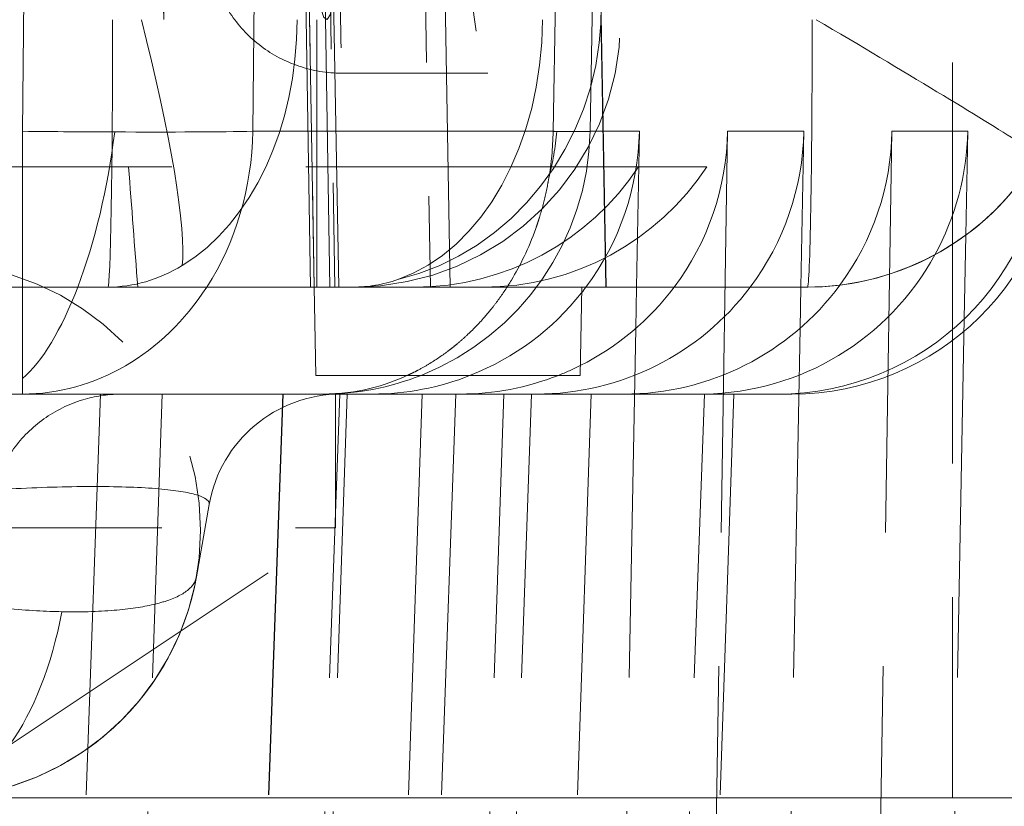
# Model space of a CAD drawing. Header units: millimetres. Extents: x -8.5 to 8.5, y 0 to 12.5.
# Tile 21 of 26: x 3 to 6.7, y 1.5 to 4.5. Entities that reach past the tile are written whole.
import ezdxf

# ---------------------------------------------------------------- set-up
doc = ezdxf.new("R2010")
doc.units = ezdxf.units.MM
doc.header["$LTSCALE"] = 10
doc.linetypes.add('ALLCAD_Strich', pattern=[0.2, 0.15, -0.05])
doc.layers.add('BESCH_KONT_verb_schn_grun_2d', color=10, linetype='Continuous')

msp = doc.modelspace()

# ---------------------------------------------------------------- linework, layer by layer
at = {"layer": 'BESCH_KONT_verb_schn_grun_2d', "linetype": 'ALLCAD_Strich', "lineweight": 0}
for p, q in [((2.979, 4.0425), (3.0413, 10.3)), ((3.84, 4.0425), (3.9023, 10.3)), ((4.9631, 4.0425), (5.0713, 10.3)), ((5.1013, 4.0425), (5.2094, 10.3)), ((6.4571, 10.3), (6.4571, 1.55)), ((4.1614, 3.46), (4.106, 6.5179)), ((5.1058, 6.4764), (5.1605, 3.46)), ((5.1613, 3.46), (5.1065, 6.4779)), ((4.578, 3.46), (4.5362, 5.8765)), ((4.07, 3.46), (4.0285, 5.838)), ((4.0285, 5.838), (4.07, 3.46)), ((4.1277, 3.46), (4.0911, 5.8279)), ((4.1117, 5.8496), (4.147, 3.46)), ((4.4633, 5.7997), (4.5045, 3.46)), ((4.0562, 3.46), (4.0294, 5.0593)), ((4.08, 3.46), (4.08, 4.46)), ((4.1723, 4.26), (4.7187, 4.26)), ((-2.979, 4.0425), (2.979, 4.0425)), ((3.84, 4.0425), (4.9631, 4.0425)), ((5.2859, 4.0425), (5.1013, 4.0425)), ((5.275, 3.46), (5.2859, 4.0425)), ((5.6154, 4.0425), (5.55, 0)), ((5.9006, 4.0425), (5.6154, 4.0425)), ((5.8897, 3.46), (5.9006, 4.0425)), ((6.2302, 4.0425), (6.1646, 0)), ((6.5135, 4.0425), (6.2302, 4.0425)), ((6.5062, 3.6539), (6.5135, 4.0425)), ((5.5379, 3.91), (3.3757, 3.91)), ((6.4379, 0), (6.5004, 3.3408)), ((5.2103, 0), (5.2721, 3.3053)), ((5.825, 0), (5.8868, 3.306)), ((3.2705, 3.06), (3.1604, 0)), ((3.271, 3.06), (3.1609, 0)), ((3.3972, 0), (3.5007, 3.06)), ((3.9531, 3.06), (3.8427, 0)), ((3.9537, 3.06), (3.8433, 0)), ((4.0553, 0), (4.1654, 3.06)), ((4.0898, 0), (4.1933, 3.06)), ((4.15, 2.56), (4.15, 3.06)), ((4.4733, 3.06), (4.3699, 0)), ((4.5992, 3.06), (4.4892, 0)), ((4.5997, 3.06), (4.4897, 0)), ((4.6751, 0), (4.7791, 3.06)), ((4.7724, 0), (4.8827, 3.06)), ((5.1049, 3.06), (5.0014, 0)), ((5.4189, 0), (5.5289, 3.06)), ((5.6389, 3.06), (5.5349, 0)), ((0, 2.56), (4.15, 2.56)), ((2.65, 1.56), (4.15, 2.56))]:
    msp.add_line(p, q, dxfattribs=at)
at = {"layer": 'BESCH_KONT_verb_schn_grun_2d', "linetype": 'Continuous', "lineweight": 0}
for p, q in [((6.5004, 3.3408), (6.5062, 3.6539)), ((-3.15, 3.46), (5.9144, 3.46)), ((4.0758, 3.13), (4.07, 3.46)), ((4.07, 3.46), (4.0758, 3.13)), ((5.0642, 3.13), (5.07, 3.46)), ((5.2721, 3.3053), (5.275, 3.46)), ((5.8868, 3.306), (5.8897, 3.46)), ((5.0642, 3.13), (4.0758, 3.13)), ((4.1695, 3.06), (5.8557, 3.06)), ((5.5289, 3.06), (5.5289, 3.0601)), ((3.6771, 2.6468), (3.6295, 2.3764)), ((2.6446, 1.55), (8.0001, 1.55))]:
    msp.add_line(p, q, dxfattribs=at)
at = {"layer": 'BESCH_KONT_verb_schn_grun_2d', "linetype": 'ALLCAD_Strich', "lineweight": 0}
msp.add_circle((2.6446, 2.55), 1, dxfattribs=at)
at = {"layer": 'BESCH_KONT_verb_schn_grun_2d', "linetype": 'Continuous', "lineweight": 0}
for centre, radius, start, end in [((5.9144, 4.46), 1, 270, 320.368), ((4.1695, 2.56), 0.5, 90, 170), ((2.6446, 2.55), 1, 270, 350)]:
    msp.add_arc(centre, radius, start, end, dxfattribs=at)
at = {"layer": 'BESCH_KONT_verb_schn_grun_2d', "linetype": 'ALLCAD_Strich', "lineweight": 0}
msp.add_arc((3.3495, 2.56), 0.5, 89.9999, 105.745, dxfattribs=at)
for centre, major_axis, ratio, start_param, end_param in [((4.6541, 7.96), (-0.0647, 3.7), 0.03867, -4.126722, -2.077859), ((4.0545, 7.96), (-0.0612, 3.5), 0.03867, -3.736175, -2.344383), ((3.2985, 4.46), (0.2549, -0.967), 0.120885, 0.283241, 1.53894), ((4.2159, 4.46), (0, -1), 0.999253, 0, 1.570796), ((2.979, 4.06), (1, -0.01), 0.017452, -1.570622, -1.218715), ((2.979, 4.06), (1, -0.01), 0.017452, -1.218715, -0.533319), ((2.979, 4.06), (0, 1), 0.861124, -2.214297, -1.58825), ((4.1021, 4.06), (0, -1), 0.999323, 0.376383, 1.553343), ((4.1021, 4.06), (0.9999, -0.0173), 0.005063, -0.533237, -0.504719), ((4.1021, 4.06), (0.9999, -0.0173), 0.005063, -0.504719, -0.036787), ((5.9144, 4.46), (0, -1), 0.999253, 0, 1.038146), ((4.7014, 4.46), (-0.8627, 0.5081), 0.998458, 2.103716, 3.092149)]:
    msp.add_ellipse(centre, major_axis=major_axis, ratio=ratio, start_param=start_param, end_param=end_param, dxfattribs=at)
at = {"layer": 'BESCH_KONT_verb_schn_grun_2d', "linetype": 'ALLCAD_Strich', "lineweight": 0, "extrusion": (0, 0, -1)}
for centre, major_axis, ratio, start_param, end_param in [((3.2985, 4.46), (0, -1), 0.017452, -1.570796, 0), ((3.2985, 4.46), (0, -1), 0.707107, -1.570796, -0.403164), ((4.2159, 4.46), (0, -1), 0.707107, -1.570796, -0.237272), ((4.2159, 4.46), (-0.2425, -0.9702), 0.922407, -1.797402, -0.444873), ((2.979, 4.06), (-0.1311, -0.9914), 0.344408, -1.596327, -0.96704), ((4.1021, 4.06), (-0.3185, -0.9479), 0.865405, -1.835999, -1.657974), ((4.2892, 4.06), (0.1915, 0.9816), 0.99657, 1.396181, 2.022229), ((4.6139, 4.06), (0.9472, -0.3265), 0.997917, -0.315174, 0.310874), ((4.9027, 4.06), (0.2943, 0.9559), 0.997713, 1.290204, 1.916252), ((5.2264, 4.06), (0.9913, -0.1595), 0.995898, -0.142718, 0.47412), ((5.5155, 4.06), (0.2943, 0.9559), 0.997713, 1.290204, 1.772426), ((4.4476, 4.46), (-0.8627, -0.5081), 0.998458, -2.026308, -1.037876), ((3.2985, 4.46), (0, -1), 0.707107, -0.403164, 0), ((4.2159, 4.46), (0, -1), 0.707107, -0.237272, 0), ((4.2892, 4.06), (0.1915, 0.9816), 0.99657, 2.048931, 2.573141), ((4.6139, 4.06), (0.9472, -0.3265), 0.997917, 0.772459, 0.861785)]:
    msp.add_ellipse(centre, major_axis=major_axis, ratio=ratio, start_param=start_param, end_param=end_param, dxfattribs=at)
at = {"layer": 'BESCH_KONT_verb_schn_grun_2d', "linetype": 'Continuous', "lineweight": 0}
for centre, major_axis, ratio, start_param, end_param in [((5.9144, 4.46), (0, -1), 0.017452, 0, 1.570796), ((5.9144, 4.46), (-0.8616, 0.5076), 0.016638, -2.716812, -1.599029), ((2.979, 4.06), (0, -1), 0.861124, 0, 0.927295), ((4.1021, 4.06), (0, -1), 0.999323, 0, 0.376383), ((2.9794, 4.06), (-0.0004, -1), 0.00007, -0.343126, -0.000762)]:
    msp.add_ellipse(centre, major_axis=major_axis, ratio=ratio, start_param=start_param, end_param=end_param, dxfattribs=at)
at = {"layer": 'BESCH_KONT_verb_schn_grun_2d', "linetype": 'Continuous', "lineweight": 0, "extrusion": (0, 0, -1)}
for centre, major_axis, ratio, start_param, end_param in [((5.8005, 4.06), (1, -0.1093), 0.994012, -0.092039, 1.461304), ((5.855, 4.06), (0.9296, -0.3706), 0.999067, -0.362255, 1.191088), ((5.5155, 4.06), (0.2943, 0.9559), 0.997713, 1.772426, 2.828881), ((5.2264, 4.06), (0.9913, -0.1595), 0.995898, 0.47412, 1.410625), ((2.979, 4.06), (-0.1311, -0.9914), 0.344408, -0.96704, -0.366508), ((4.9027, 4.06), (0.2943, 0.9559), 0.997713, 1.916252, 2.843547), ((4.6139, 4.06), (0.9472, -0.3265), 0.997917, 0.310874, 0.772459), ((4.2892, 4.06), (0.1915, 0.9816), 0.99657, 2.022229, 2.048931), ((4.2892, 4.06), (0.1915, 0.9816), 0.99657, 2.573141, 2.949524), ((4.6139, 4.06), (0.9472, -0.3265), 0.997917, 0.861785, 1.238169), ((5.6724, 5.1582), (0.2963, 2.0885), 0.681094, 3.035135, 3.045261), ((2.6446, 2.55), (-0.0338, -0.9994), 0.513395, -1.279119, -0.045141)]:
    msp.add_ellipse(centre, major_axis=major_axis, ratio=ratio, start_param=start_param, end_param=end_param, dxfattribs=at)
at = {"layer": 'BESCH_KONT_verb_schn_grun_2d', "linetype": 'ALLCAD_Strich', "lineweight": 0}
for points, knots in [([(4.1455, 6.1654), (4.1479, 6.0034), (4.1502, 5.85), (4.1522, 5.7066), (4.154, 5.5818), (4.1557, 5.4646), (4.1573, 5.3553), (4.1581, 5.3006), (4.1588, 5.2479), (4.1595, 5.1972), (4.1619, 5.0327), (4.1639, 4.8897), (4.1656, 4.769), (4.1656, 4.7671), (4.1656, 4.7652), (4.1657, 4.7633), (4.1674, 4.639), (4.1688, 4.5386), (4.1699, 4.4613), (4.1702, 4.4398), (4.1704, 4.4201), (4.1707, 4.4021), (4.1714, 4.3524), (4.1718, 4.3163), (4.1721, 4.2929), (4.1723, 4.2776), (4.1724, 4.2677), (4.1724, 4.2631), (4.1724, 4.2579), (4.1723, 4.2592), (4.172, 4.2675), (4.1716, 4.2828), (4.1709, 4.3215), (4.1697, 4.386), (4.1687, 4.444), (4.1673, 4.5228), (4.1657, 4.6232), (4.1656, 4.6308), (4.1654, 4.6385), (4.1653, 4.6464), (4.1636, 4.7525), (4.1615, 4.8814), (4.1592, 5.0326), (4.1586, 5.0712), (4.1579, 5.1112), (4.1573, 5.1526), (4.1556, 5.2613), (4.1538, 5.3799), (4.1518, 5.5078), (4.1499, 5.6339), (4.1478, 5.7692), (4.1455, 5.9127)], [0.0000001, 0.0000001, 0.0000001, 0.0000001, 0.0668669, 0.0668669, 0.0668669, 0.125, 0.125, 0.125, 0.1540743, 0.1540743, 0.1540743, 0.2485105, 0.2485105, 0.2485105, 0.25, 0.25, 0.25, 0.3477439, 0.3477439, 0.3477439, 0.375, 0.375, 0.375, 0.4504318, 0.4504318, 0.4504318, 0.5, 0.5, 0.5, 0.5558863, 0.5558863, 0.5558863, 0.6581018, 0.6581018, 0.6581018, 0.75, 0.75, 0.75, 0.7569398, 0.7569398, 0.7569398, 0.8510257, 0.8510257, 0.8510257, 0.875, 0.875, 0.875, 0.9379295, 0.9379295, 0.9379295, 0.9999998, 0.9999998, 0.9999998, 0.9999998]), ([(4.1723, 4.26), (4.1183, 4.26), (4.0636, 4.269), (3.9621, 4.3033), (3.914, 4.3287), (3.8291, 4.3925), (3.7914, 4.4318), (3.731, 4.5191), (3.7075, 4.5683), (3.6853, 4.6438), (3.6799, 4.6697), (3.676, 4.6992), (3.6754, 4.7044), (3.6746, 4.7124), (3.6743, 4.7155), (3.6737, 4.722), (3.6735, 4.7252), (3.6732, 4.7304), (3.6731, 4.7324), (3.6728, 4.7369), (3.6728, 4.7388), (3.6725, 4.744), (3.6725, 4.7462), (3.6722, 4.7548), (3.672, 4.7608), (3.6712, 4.795), (3.6703, 4.8395), (3.6669, 5.0133), (3.6637, 5.1827), (3.6569, 5.5539), (3.6536, 5.736), (3.65, 5.9365)], [0, 0, 0, 0, 0.162082, 0.162082, 0.321305, 0.321305, 0.480629, 0.480629, 0.639918, 0.639918, 0.717126, 0.717126, 0.734005, 0.734005, 0.745623, 0.745623, 0.761936, 0.761936, 0.779053, 0.779053, 0.808012, 0.808012, 0.877408, 0.877408, 1.085376, 1.085376, 1.711953, 1.711953, 2.783801, 2.783801, 3.558254, 3.558254, 3.558254, 3.558254]), ([(3.4938, 5.5162), (3.4983, 5.1998), (3.5017, 4.9426), (3.504, 4.7627), (3.5063, 4.5829), (3.5074, 4.4805), (3.5074, 4.4628), (3.5074, 4.4451), (3.5063, 4.5121), (3.504, 4.6591), (3.5017, 4.8061), (3.4983, 5.033), (3.4937, 5.3239)], [0.0000002, 0.0000002, 0.0000002, 0.0000002, 0.25, 0.25, 0.25, 0.5, 0.5, 0.5, 0.75, 0.75, 0.75, 0.9999996, 0.9999996, 0.9999996, 0.9999996]), ([(2.979, 4.0425), (2.979, 3.9717), (2.9788, 3.9055), (2.9788, 3.8448), (2.9789, 3.8144), (2.9789, 3.7855), (2.9789, 3.7579), (2.9789, 3.7441), (2.979, 3.7306), (2.979, 3.7175), (2.979, 3.711), (2.979, 3.7045), (2.979, 3.6982), (2.979, 3.695), (2.979, 3.6918), (2.979, 3.6887), (2.979, 3.6855), (2.979, 3.6836), (2.979, 3.6793), (2.979, 3.6101), (2.9789, 3.5481), (2.9789, 3.493), (2.9789, 3.4817), (2.9789, 3.4707), (2.9789, 3.46)], [0, 0, 0, 0, 0.125, 0.125, 0.125, 0.1875, 0.1875, 0.1875, 0.21875, 0.21875, 0.21875, 0.234375, 0.234375, 0.234375, 0.2421875, 0.2421875, 0.2421875, 0.25, 0.25, 0.25, 0.375, 0.375, 0.375, 0.4005812, 0.4005812, 0.4005812, 0.4005812]), ([(3.3757, 3.91), (3.2825, 3.91), (3.1818, 3.91), (2.968, 3.91), (2.8554, 3.91), (2.7386, 3.91)], [0.000001, 0.000001, 0.000001, 0.000001, 0.03733627, 0.03733627, 0.0746715, 0.0746715, 0.0746715, 0.0746715]), ([(4.9471, 3.8679), (4.9454, 3.8579), (4.9436, 3.848), (4.9417, 3.8384), (4.9358, 3.8081), (4.929, 3.7797), (4.9216, 3.7532), (4.918, 3.7399), (4.9142, 3.7272), (4.9103, 3.7149), (4.9084, 3.7087), (4.9064, 3.7027), (4.9044, 3.6967), (4.9024, 3.6908), (4.9018, 3.6887), (4.8984, 3.6793), (4.8716, 3.6036), (4.8397, 3.5402), (4.8073, 3.4864), (4.7912, 3.4595), (4.7748, 3.4349), (4.758, 3.4119), (4.7496, 3.4005), (4.741, 3.3893), (4.7324, 3.3785), (4.728, 3.3731), (4.7236, 3.3678), (4.7192, 3.3625), (4.7147, 3.3572), (4.7111, 3.3529), (4.7057, 3.3467), (4.684, 3.322), (4.663, 3.3002), (4.6407, 3.2795), (4.6296, 3.2692), (4.6182, 3.2591), (4.6063, 3.2492), (4.6003, 3.2442), (4.5942, 3.2393), (4.588, 3.2343), (4.5818, 3.2294), (4.5745, 3.2238), (4.5689, 3.2196), (4.5465, 3.2029), (4.5231, 3.187), (4.4978, 3.1718), (4.4851, 3.1642), (4.472, 3.1568), (4.4584, 3.1496), (4.4516, 3.146), (4.4447, 3.1425), (4.4376, 3.139), (4.4341, 3.1373), (4.4305, 3.1356), (4.4269, 3.1339), (4.4244, 3.1326), (4.4212, 3.1312), (4.4186, 3.13)], [0.1050854, 0.1050854, 0.1050854, 0.1050854, 0.125, 0.125, 0.125, 0.1875, 0.1875, 0.1875, 0.21875, 0.21875, 0.21875, 0.234375, 0.234375, 0.234375, 0.25, 0.25, 0.25, 0.375, 0.375, 0.375, 0.4375, 0.4375, 0.4375, 0.46875, 0.46875, 0.46875, 0.484375, 0.484375, 0.484375, 0.5, 0.5, 0.5, 0.5625, 0.5625, 0.5625, 0.59375, 0.59375, 0.59375, 0.609375, 0.609375, 0.609375, 0.625, 0.625, 0.625, 0.6875, 0.6875, 0.6875, 0.71875, 0.71875, 0.71875, 0.734375, 0.734375, 0.734375, 0.7421875, 0.7421875, 0.7421875, 0.7477671, 0.7477671, 0.7477671, 0.7477671]), ([(3.3494, 3.06), (3.3494, 3.06), (3.3494, 3.06), (3.3494, 3.06), (3.3494, 3.06), (3.3493, 3.06), (3.3493, 3.06), (3.3489, 3.06), (3.3489, 3.06), (3.3487, 3.06), (3.3487, 3.06), (3.3485, 3.06), (3.3484, 3.06), (3.3481, 3.06), (3.3478, 3.06), (3.3466, 3.06), (3.3456, 3.06), (3.3406, 3.0599), (3.3367, 3.0599), (3.3254, 3.0595), (3.3182, 3.0591), (3.3109, 3.0585)], [0.61943357, 0.61943357, 0.61943357, 0.61943357, 0.62179586, 0.62179586, 0.62661323, 0.62661323, 0.62958973, 0.62958973, 0.62996163, 0.62996163, 0.63033488, 0.63033488, 0.63070868, 0.63070868, 0.6314616, 0.6314616, 0.63446222, 0.63446222, 0.64633161, 0.64633161, 0.66821874, 0.66821874, 0.66821874, 0.66821874]), ([(3.2139, 3.0412), (3.1619, 3.0266), (3.1116, 3.0031), (3.0232, 2.9426), (2.9838, 2.905), (2.9195, 2.8205), (2.8938, 2.7725), (2.8682, 2.6977), (2.8617, 2.6724), (2.8571, 2.6468)], [0, 0, 0, 0, 0.16211, 0.16211, 0.3213278, 0.3213278, 0.4806495, 0.4806495, 0.5585693, 0.5585693, 0.5585693, 0.5585693])]:
    msp.add_open_spline(points, degree=3, knots=knots, dxfattribs=at)
for points in [[(4.9631, 4.0425), (4.9622, 3.9794), (4.9561, 3.9209), (4.9471, 3.8679)], [(3.4098, 3.46), (3.3986, 3.61), (3.3872, 3.76), (3.3757, 3.91)]]:
    msp.add_open_spline(points, degree=3, dxfattribs=at)
at = {"layer": 'BESCH_KONT_verb_schn_grun_2d', "linetype": 'Continuous', "lineweight": 0}
for points, knots in [([(2.9789, 3.46), (2.9789, 3.4445), (2.9789, 3.4296), (2.9789, 3.4152), (2.9789, 3.4031), (2.979, 3.3913), (2.979, 3.3799), (2.979, 3.3742), (2.979, 3.3686), (2.979, 3.3631), (2.979, 3.3575), (2.979, 3.353), (2.979, 3.3467), (2.979, 3.2967), (2.9795, 3.2552), (2.9795, 3.2195), (2.9796, 3.2017), (2.9795, 3.1853), (2.9793, 3.1702), (2.9792, 3.1627), (2.9792, 3.1555), (2.9791, 3.1486), (2.979, 3.1417), (2.979, 3.1343), (2.979, 3.1288), (2.979, 3.1252), (2.979, 3.1216), (2.979, 3.1183)], [0.4005812, 0.4005812, 0.4005812, 0.4005812, 0.4375, 0.4375, 0.4375, 0.46875, 0.46875, 0.46875, 0.484375, 0.484375, 0.484375, 0.5, 0.5, 0.5, 0.625, 0.625, 0.625, 0.6875, 0.6875, 0.6875, 0.71875, 0.71875, 0.71875, 0.75, 0.75, 0.75, 0.7706984, 0.7706984, 0.7706984, 0.7706984]), ([(4.4186, 3.13), (4.4176, 3.1295), (4.4167, 3.1291), (4.416, 3.1288), (4.3373, 3.093), (4.2325, 3.06), (4.1021, 3.06)], [0.7477671, 0.7477671, 0.7477671, 0.7477671, 0.75, 0.75, 0.75, 1, 1, 1, 1]), ([(2.6808, 3.06), (2.6815, 3.06), (2.6888, 3.06), (2.6961, 3.06), (2.7095, 3.06), (2.7148, 3.06), (2.7883, 3.06), (2.8853, 3.06), (2.9808, 3.06), (3.0441, 3.06), (3.0739, 3.06), (3.2394, 3.06), (3.3631, 3.06), (3.4814, 3.06), (3.4821, 3.06), (3.4828, 3.06)], [0.2336085, 0.2336085, 0.2336085, 0.2336085, 0.234375, 0.2421875, 0.2421875, 0.25, 0.25, 0.3125, 0.34375, 0.34375, 0.375, 0.375, 0.5, 0.5, 0.5007652, 0.5007652, 0.5007652, 0.5007652]), ([(3.3456, 3.06), (3.3475, 3.06), (3.3487, 3.06), (3.3493, 3.06), (3.3494, 3.06), (3.3494, 3.06)], [0.52014021, 0.52014021, 0.52014021, 0.52014021, 0.59953888, 0.59953888, 0.61943357, 0.61943357, 0.61943357, 0.61943357]), ([(3.4828, 3.06), (3.6138, 3.06), (3.7327, 3.06), (3.8891, 3.06), (3.9409, 3.06), (3.9849, 3.06)], [0, 0, 0, 0, 0.4628084, 0.4628084, 0.7380825, 0.7380825, 0.7380825, 0.7380825]), ([(3.9849, 3.06), (3.9887, 3.06), (3.9965, 3.06), (4.0041, 3.06), (4.0117, 3.06), (4.0161, 3.06), (4.1193, 3.06), (4.1694, 3.06), (4.1695, 3.06)], [0.72697, 0.72697, 0.72697, 0.72697, 0.734375, 0.7421875, 0.7421875, 0.75, 0.75, 1, 1, 1, 1]), ([(2.2971, 2.6468), (2.3321, 2.6515), (2.408, 2.6609), (2.5323, 2.6746), (2.6716, 2.6877), (2.822, 2.6993), (2.9771, 2.7081), (3.1296, 2.7135), (3.2723, 2.7149), (3.3985, 2.712), (3.5032, 2.7052), (3.583, 2.6949), (3.6373, 2.6821), (3.668, 2.668), (3.6774, 2.656), (3.6775, 2.6489), (3.6771, 2.6468)], [0.0428634, 0.0428634, 0.0428634, 0.0428634, 0.0936919, 0.1506608, 0.2132398, 0.2804159, 0.3509934, 0.4237035, 0.4974559, 0.5715365, 0.6450984, 0.716842, 0.7852721, 0.8489647, 0.9066907, 0.9294847, 0.9294847, 0.9294847, 0.9294847]), ([(3.1264, 2.246), (3.1118, 2.2463), (3.0966, 2.2467), (3.0809, 2.2473), (3.0487, 2.2486), (3.0141, 2.2505), (2.9768, 2.2531), (2.9396, 2.2558), (2.8998, 2.2592), (2.8575, 2.2636), (2.8363, 2.2658), (2.8146, 2.2683), (2.7922, 2.2711), (2.7811, 2.2724), (2.7697, 2.2739), (2.7583, 2.2754), (2.7526, 2.2762), (2.7463, 2.277), (2.7403, 2.2778), (2.7343, 2.2787), (2.7285, 2.2795), (2.7236, 2.2802), (2.6844, 2.2858), (2.6446, 2.292), (2.6044, 2.299), (2.5843, 2.3025), (2.5636, 2.3063), (2.5432, 2.3102), (2.5228, 2.3141), (2.5025, 2.3183), (2.4833, 2.3224), (2.4449, 2.3307), (2.4068, 2.3392), (2.3693, 2.3482), (2.3318, 2.3571), (2.2949, 2.3665), (2.2591, 2.3764)], [0.5318995, 0.5318995, 0.5318995, 0.5318995, 0.5625, 0.5625, 0.5625, 0.625, 0.625, 0.625, 0.6875, 0.6875, 0.6875, 0.71875, 0.71875, 0.71875, 0.734375, 0.734375, 0.734375, 0.7421875, 0.7421875, 0.7421875, 0.75, 0.75, 0.75, 0.8125, 0.8125, 0.8125, 0.84375, 0.84375, 0.84375, 0.875, 0.875, 0.875, 0.9375, 0.9375, 0.9375, 1, 1, 1, 1]), ([(3.6295, 2.3764), (3.6286, 2.3713), (3.6271, 2.3664), (3.6251, 2.3617), (3.623, 2.357), (3.6204, 2.3524), (3.6173, 2.348), (3.6142, 2.3435), (3.6105, 2.3392), (3.6062, 2.3349), (3.6019, 2.3307), (3.597, 2.3265), (3.5915, 2.3224), (3.5803, 2.3142), (3.567, 2.3066), (3.5513, 2.2995), (3.5435, 2.296), (3.535, 2.2927), (3.526, 2.2895), (3.5214, 2.2878), (3.5168, 2.2863), (3.5119, 2.2847), (3.507, 2.2832), (3.5013, 2.2815), (3.4968, 2.2802), (3.4789, 2.2751), (3.459, 2.2705), (3.4368, 2.2663), (3.4147, 2.2622), (3.3904, 2.2586), (3.3635, 2.2556), (3.3366, 2.2525), (3.3071, 2.25), (3.2749, 2.2483), (3.2589, 2.2474), (3.2421, 2.2467), (3.2246, 2.2462), (3.2159, 2.246), (3.2069, 2.2458), (3.1978, 2.2457), (3.1933, 2.2456), (3.1887, 2.2456), (3.1841, 2.2456), (3.1794, 2.2455), (3.1735, 2.2455), (3.17, 2.2455), (3.1561, 2.2455), (3.1415, 2.2457), (3.1264, 2.246)], [0, 0, 0, 0, 0.03125, 0.03125, 0.03125, 0.0625, 0.0625, 0.0625, 0.09375, 0.09375, 0.09375, 0.125, 0.125, 0.125, 0.1875, 0.1875, 0.1875, 0.21875, 0.21875, 0.21875, 0.234375, 0.234375, 0.234375, 0.25, 0.25, 0.25, 0.3125, 0.3125, 0.3125, 0.375, 0.375, 0.375, 0.4375, 0.4375, 0.4375, 0.46875, 0.46875, 0.46875, 0.484375, 0.484375, 0.484375, 0.4921875, 0.4921875, 0.4921875, 0.5, 0.5, 0.5, 0.5318995, 0.5318995, 0.5318995, 0.5318995])]:
    msp.add_open_spline(points, degree=3, knots=knots, dxfattribs=at)

doc.saveas('drawing.dxf')
